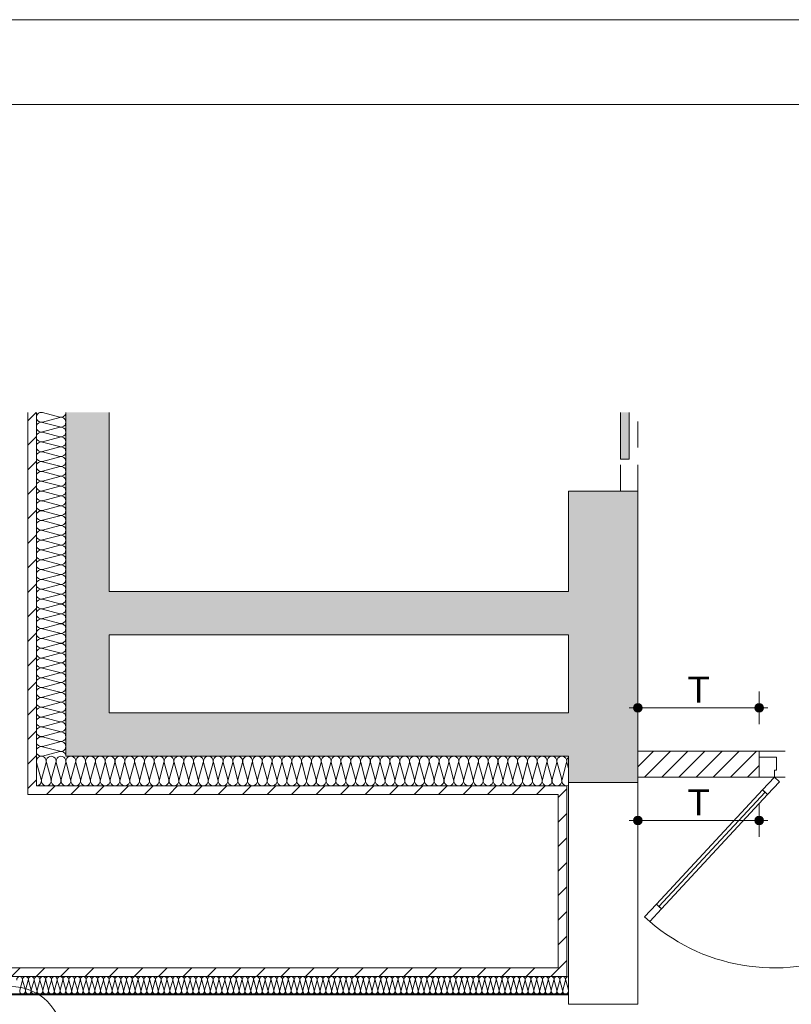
# Paper-space layout 'A-46 WYKOŃCZENIA ŚCIAN - PIĘTRO 1' of a CAD drawing. Header units: millimetres. Extents: x 0 to 500, y 0 to 350.
# Tile 8 of 13: x 184 to 229, y 293 to 350. Entities that reach past the tile are written whole.
import ezdxf
from ezdxf.xclip import XClip

# ---------------------------------------------------------------- set-up
doc = ezdxf.new("R2010")
doc.units = ezdxf.units.MM
doc.header["$MEASUREMENT"] = 0
doc.header["$XCLIPFRAME"] = 0
doc.linetypes.add('Przer. długie kreski', pattern=[2.5, 1.5, -1])
for name, color, linetype, lineweight, true_color in [('0_Nr_pióra__10', 7, 'Continuous', 13, 0x4b4b4b), ('A__OKŁADZINY ŚCIAN_Nr_pióra__7', 7, 'Continuous', 18, 0x171717), ('A_Arkusz_Nr_pióra__255', 7, 'Continuous', 15, 0x242424), ('A_osie_Nr_pióra__76', 7, 'Continuous', 5, 0x2d2d2d), ('A_ściany_Nr_pióra__6', 7, 'Continuous', 13, 0xa9a9a9), ('Okna Archicada_Nr_pióra__19', 7, 'Continuous', 5, 0x191919)]:
    doc.layers.add(name, color=color, linetype=linetype, lineweight=lineweight, true_color=true_color)
for name, color, linetype in [('A__OKŁADZINY ŚCIAN', 7, 'Continuous'), ('A_podrys', 7, 'Continuous'), ('A_winda', 7, 'Continuous'), ('A_ściany', 7, 'Continuous'), ('A_ściany proj', 7, 'Continuous')]:
    doc.layers.add(name, color=color, linetype=linetype)
for name, color, linetype, lineweight in [('A_winda_Nr_pióra__1', 7, 'Continuous', 20), ('A_ściany proj_Nr_pióra__1', 7, 'Continuous', 20), ('A_ściany_Nr_pióra__1', 7, 'Continuous', 20), ('Drzwi Archicad_Nr_pióra__1', 7, 'Continuous', 20), ('Drzwi Archicad_Nr_pióra__3', 252, 'Continuous', 13)]:
    doc.layers.add(name, color=color, linetype=linetype, lineweight=lineweight)
doc.styles.add('STYL_AUTOMATYCZNY_5', font='arial.ttf')
pattern_1 = [(45, (-1525.7979, -260.5307), (-0.7071068, 0.7071068), [])]

# ---------------------------------------------------------------- blocks, each defined once
blk = doc.blocks.new('Rysunek_1_1', base_point=(-1525.798, -260.531))
at = {"layer": 'A__OKŁADZINY ŚCIAN', "linetype": 'Continuous', "lineweight": 0, "true_color": 0x171717}
for points in [[(219.439, 310.321), (219.458, 310.225), (219.512, 310.144), (219.593, 310.09), (219.689, 310.071), (219.784, 310.09), (219.865, 310.144), (219.92, 310.225), (219.939, 310.321), (219.92, 310.417), (219.865, 310.498), (219.784, 310.552), (219.689, 310.571), (219.593, 310.552), (219.512, 310.498), (219.458, 310.417)], [(226.439, 310.321), (226.458, 310.225), (226.512, 310.144), (226.593, 310.09), (226.689, 310.071), (226.784, 310.09), (226.865, 310.144), (226.92, 310.225), (226.939, 310.321), (226.92, 310.417), (226.865, 310.498), (226.784, 310.552), (226.689, 310.571), (226.593, 310.552), (226.512, 310.498), (226.458, 310.417)], [(219.439, 303.821), (219.458, 303.725), (219.512, 303.644), (219.593, 303.59), (219.689, 303.571), (219.784, 303.59), (219.865, 303.644), (219.92, 303.725), (219.939, 303.821), (219.92, 303.917), (219.865, 303.998), (219.784, 304.052), (219.689, 304.071), (219.593, 304.052), (219.512, 303.998), (219.458, 303.917)], [(226.439, 303.821), (226.458, 303.725), (226.512, 303.644), (226.593, 303.59), (226.689, 303.571), (226.784, 303.59), (226.865, 303.644), (226.92, 303.725), (226.939, 303.821), (226.92, 303.917), (226.865, 303.998), (226.784, 304.052), (226.689, 304.071), (226.593, 304.052), (226.512, 303.998), (226.458, 303.917)]]:
    blk.add_hatch(color=250, dxfattribs=at).paths.add_polyline_path(points)
at = {"layer": 'A_winda', "linetype": 'Continuous', "lineweight": 0, "true_color": 0xfdfdfd}
blk.add_hatch(color=7, dxfattribs=at).paths.add_polyline_path([(219.189, 327.354), (218.689, 327.354), (218.689, 324.662), (219.189, 324.662)])
at = {"layer": 'A_ściany', "linetype": 'Continuous', "lineweight": 0, "true_color": 0x000000}
for points in [[(186.689, 327.354), (186.689, 307.521), (189.189, 310.021), (189.189, 327.354)], [(215.689, 306.021), (216.989, 306.021), (219.689, 306.021), (219.689, 322.821), (215.689, 322.821)], [(189.189, 314.521), (215.689, 314.521), (215.689, 317.021), (189.189, 317.021)], [(186.689, 307.521), (215.689, 307.521), (215.689, 310.021), (189.189, 310.021)]]:
    blk.add_hatch(color=18, dxfattribs=at).paths.add_polyline_path(points)
at = {"layer": 'A_ściany proj', "linetype": 'Continuous', "lineweight": 0, "true_color": 0x4b4b4b}
h = blk.add_hatch(dxfattribs=at)
h.set_pattern_fill('BLOCZKI_CERAMICZNE_0001', color=251, style=0, pattern_type=2)
h.set_pattern_definition(pattern_1)
h.paths.add_polyline_path([(184.489, 305.321), (184.989, 305.821), (184.989, 327.354), (184.489, 327.354)])
at = {"layer": 'A_ściany proj', "linetype": 'Continuous', "lineweight": 0, "true_color": 0x000000}
h = blk.add_hatch(dxfattribs=at)
h.set_pattern_fill('bloczki_ceramiczne_0001', color=18, style=0, pattern_type=2)
h.set_pattern_definition([(45, (-1525.7979, -260.53075), (-0.49497475, 0.49497475), [])])
h.paths.add_polyline_path([(219.689, 306.321), (226.689, 306.321), (226.689, 307.821), (219.689, 307.821)])
at = {"layer": 'A_ściany proj', "linetype": 'Continuous', "lineweight": 0, "true_color": 0x4b4b4b}
h = blk.add_hatch(dxfattribs=at)
h.set_pattern_fill('BLOCZKI_CERAMICZNE_0001', color=251, style=0, pattern_type=2)
h.set_pattern_definition(pattern_1)
h.paths.add_polyline_path([(215.089, 305.821), (184.989, 305.821), (184.489, 305.321), (215.089, 305.321)])
h = blk.add_hatch(dxfattribs=at)
h.set_pattern_fill('BLOCZKI_CERAMICZNE_0001', color=251, style=0, pattern_type=2)
h.set_pattern_definition(pattern_1)
h.paths.add_polyline_path([(215.589, 294.821), (215.589, 305.821), (215.089, 305.821), (215.089, 295.321)])
h = blk.add_hatch(dxfattribs=at)
h.set_pattern_fill('BLOCZKI_CERAMICZNE_0001', color=251, style=0, pattern_type=2)
h.set_pattern_definition(pattern_1)
h.paths.add_polyline_path([(173.989, 294.821), (215.589, 294.821), (215.089, 295.321), (174.489, 295.321)])
at = {"layer": '0_Nr_pióra__10', "color": 251, "linetype": 'Continuous', "lineweight": 13, "true_color": 0x4b4b4b}
for p, q in [((186.332, 327.081), (185.345, 327.345)), ((186.332, 327.061), (185.345, 326.797)), ((186.332, 326.514), (185.345, 326.778)), ((186.332, 326.495), (185.345, 326.231)), ((186.332, 325.947), (185.345, 326.211)), ((186.332, 325.928), (185.345, 325.664)), ((186.332, 325.381), (185.345, 325.645)), ((186.332, 325.361), (185.345, 325.097)), ((186.332, 324.814), (185.345, 325.078)), ((186.332, 324.795), (185.345, 324.531)), ((186.332, 324.247), (185.345, 324.511)), ((186.332, 324.228), (185.345, 323.964)), ((186.332, 323.681), (185.345, 323.945)), ((186.332, 323.661), (185.345, 323.397)), ((186.332, 323.114), (185.345, 323.378)), ((186.332, 323.095), (185.345, 322.831)), ((186.332, 322.547), (185.345, 322.811)), ((186.332, 322.528), (185.345, 322.264)), ((186.332, 321.981), (185.345, 322.245)), ((186.332, 321.961), (185.345, 321.697)), ((186.332, 321.414), (185.345, 321.678)), ((186.332, 321.395), (185.345, 321.131)), ((186.332, 320.847), (185.345, 321.111)), ((186.332, 320.828), (185.345, 320.564)), ((186.332, 320.281), (185.345, 320.545)), ((186.332, 320.261), (185.345, 319.997)), ((186.332, 319.714), (185.345, 319.978)), ((186.332, 319.695), (185.345, 319.431)), ((186.332, 319.147), (185.345, 319.411)), ((186.332, 319.128), (185.345, 318.864)), ((186.332, 318.581), (185.345, 318.845)), ((186.332, 318.561), (185.345, 318.297)), ((186.332, 318.014), (185.345, 318.278)), ((186.332, 317.995), (185.345, 317.731)), ((186.332, 317.447), (185.345, 317.711)), ((186.332, 317.428), (185.345, 317.164)), ((186.332, 316.881), (185.345, 317.145)), ((186.332, 316.861), (185.345, 316.597)), ((186.332, 316.314), (185.345, 316.578)), ((186.332, 316.295), (185.345, 316.031)), ((186.332, 315.747), (185.345, 316.011)), ((186.332, 315.728), (185.345, 315.464)), ((186.332, 315.181), (185.345, 315.445)), ((186.332, 315.161), (185.345, 314.897)), ((186.332, 314.614), (185.345, 314.878)), ((186.332, 314.595), (185.345, 314.331)), ((186.332, 314.047), (185.345, 314.311)), ((186.332, 314.028), (185.345, 313.764)), ((186.332, 313.481), (185.345, 313.745)), ((186.332, 313.461), (185.345, 313.197)), ((186.332, 312.914), (185.345, 313.178)), ((186.332, 312.895), (185.345, 312.631)), ((186.332, 312.347), (185.345, 312.611)), ((186.332, 312.328), (185.345, 312.064)), ((186.332, 311.781), (185.345, 312.045)), ((186.332, 311.761), (185.345, 311.497)), ((186.332, 311.214), (185.345, 311.478)), ((186.332, 311.195), (185.345, 310.931)), ((186.332, 310.647), (185.345, 310.911)), ((186.332, 310.628), (185.345, 310.364)), ((186.332, 310.081), (185.345, 310.345)), ((186.332, 310.061), (185.345, 309.797)), ((186.332, 309.514), (185.345, 309.778)), ((186.332, 309.495), (185.345, 309.231)), ((186.332, 308.947), (185.345, 309.211)), ((186.332, 308.928), (185.345, 308.664)), ((186.332, 308.381), (185.345, 308.645)), ((186.332, 308.361), (185.345, 308.097)), ((186.332, 307.814), (185.345, 308.078)), ((186.332, 307.795), (185.345, 307.531)), ((185.262, 306.178), (184.998, 307.164)), ((185.282, 306.178), (185.546, 307.164)), ((185.829, 306.178), (185.565, 307.164)), ((185.848, 306.178), (186.112, 307.164)), ((186.396, 306.178), (186.132, 307.164)), ((186.415, 306.178), (186.679, 307.164)), ((186.962, 306.178), (186.698, 307.164)), ((186.982, 306.178), (187.246, 307.164)), ((187.529, 306.178), (187.265, 307.164)), ((187.548, 306.178), (187.812, 307.164)), ((188.096, 306.178), (187.832, 307.164)), ((188.115, 306.178), (188.379, 307.164)), ((188.662, 306.178), (188.398, 307.164)), ((188.682, 306.178), (188.946, 307.164)), ((189.229, 306.178), (188.965, 307.164)), ((189.248, 306.178), (189.512, 307.164)), ((189.796, 306.178), (189.532, 307.164)), ((189.815, 306.178), (190.079, 307.164)), ((190.362, 306.178), (190.098, 307.164)), ((190.382, 306.178), (190.646, 307.164)), ((190.929, 306.178), (190.665, 307.164)), ((190.948, 306.178), (191.212, 307.164)), ((191.496, 306.178), (191.232, 307.164)), ((191.515, 306.178), (191.779, 307.164)), ((192.062, 306.178), (191.798, 307.164)), ((192.082, 306.178), (192.346, 307.164)), ((192.629, 306.178), (192.365, 307.164)), ((192.648, 306.178), (192.912, 307.164)), ((193.196, 306.178), (192.932, 307.164)), ((193.215, 306.178), (193.479, 307.164)), ((193.762, 306.178), (193.498, 307.164)), ((193.782, 306.178), (194.046, 307.164)), ((194.329, 306.178), (194.065, 307.164)), ((194.348, 306.178), (194.612, 307.164)), ((194.896, 306.178), (194.632, 307.164)), ((194.915, 306.178), (195.179, 307.164)), ((195.462, 306.178), (195.198, 307.164)), ((195.482, 306.178), (195.746, 307.164)), ((196.029, 306.178), (195.765, 307.164)), ((196.048, 306.178), (196.312, 307.164)), ((196.596, 306.178), (196.332, 307.164)), ((196.615, 306.178), (196.879, 307.164)), ((197.162, 306.178), (196.898, 307.164)), ((197.182, 306.178), (197.446, 307.164)), ((197.729, 306.178), (197.465, 307.164)), ((197.748, 306.178), (198.012, 307.164)), ((198.296, 306.178), (198.032, 307.164)), ((198.315, 306.178), (198.579, 307.164)), ((198.862, 306.178), (198.598, 307.164)), ((198.882, 306.178), (199.146, 307.164)), ((199.429, 306.178), (199.165, 307.164)), ((199.448, 306.178), (199.712, 307.164)), ((199.996, 306.178), (199.732, 307.164)), ((200.015, 306.178), (200.279, 307.164)), ((200.562, 306.178), (200.298, 307.164)), ((200.582, 306.178), (200.846, 307.164)), ((201.129, 306.178), (200.865, 307.164)), ((201.148, 306.178), (201.412, 307.164)), ((201.696, 306.178), (201.432, 307.164)), ((201.715, 306.178), (201.979, 307.164)), ((202.262, 306.178), (201.998, 307.164)), ((202.282, 306.178), (202.546, 307.164)), ((202.829, 306.178), (202.565, 307.164)), ((202.848, 306.178), (203.112, 307.164)), ((203.396, 306.178), (203.132, 307.164)), ((203.415, 306.178), (203.679, 307.164)), ((203.962, 306.178), (203.698, 307.164)), ((203.982, 306.178), (204.246, 307.164)), ((204.529, 306.178), (204.265, 307.164)), ((204.548, 306.178), (204.812, 307.164)), ((205.096, 306.178), (204.832, 307.164)), ((205.115, 306.178), (205.379, 307.164)), ((205.662, 306.178), (205.398, 307.164)), ((205.682, 306.178), (205.946, 307.164)), ((206.229, 306.178), (205.965, 307.164)), ((206.248, 306.178), (206.512, 307.164)), ((206.796, 306.178), (206.532, 307.164)), ((206.815, 306.178), (207.079, 307.164)), ((207.362, 306.178), (207.098, 307.164)), ((207.382, 306.178), (207.646, 307.164)), ((207.929, 306.178), (207.665, 307.164)), ((207.948, 306.178), (208.212, 307.164)), ((208.496, 306.178), (208.232, 307.164)), ((208.515, 306.178), (208.779, 307.164)), ((209.062, 306.178), (208.798, 307.164)), ((209.082, 306.178), (209.346, 307.164)), ((209.629, 306.178), (209.365, 307.164)), ((209.648, 306.178), (209.912, 307.164)), ((210.196, 306.178), (209.932, 307.164)), ((210.215, 306.178), (210.479, 307.164)), ((210.762, 306.178), (210.498, 307.164)), ((210.782, 306.178), (211.046, 307.164)), ((211.329, 306.178), (211.065, 307.164)), ((211.348, 306.178), (211.612, 307.164)), ((211.896, 306.178), (211.632, 307.164)), ((211.915, 306.178), (212.179, 307.164)), ((212.462, 306.178), (212.198, 307.164)), ((212.482, 306.178), (212.746, 307.164)), ((213.029, 306.178), (212.765, 307.164)), ((213.048, 306.178), (213.312, 307.164)), ((213.596, 306.178), (213.332, 307.164)), ((213.615, 306.178), (213.879, 307.164)), ((214.162, 306.178), (213.898, 307.164)), ((214.182, 306.178), (214.446, 307.164)), ((214.729, 306.178), (214.465, 307.164)), ((214.748, 306.178), (215.012, 307.164)), ((215.296, 306.178), (215.032, 307.164)), ((215.315, 306.178), (215.579, 307.164)), ((215.689, 306.827), (215.598, 307.164)), ((184.183, 294.611), (184.027, 294.031)), ((184.194, 294.611), (184.349, 294.031)), ((184.516, 294.611), (184.361, 294.031)), ((184.527, 294.611), (184.683, 294.031)), ((184.849, 294.611), (184.694, 294.031)), ((184.861, 294.611), (185.016, 294.031)), ((185.183, 294.611), (185.027, 294.031)), ((185.194, 294.611), (185.349, 294.031)), ((185.516, 294.611), (185.361, 294.031)), ((185.527, 294.611), (185.683, 294.031)), ((185.849, 294.611), (185.694, 294.031)), ((185.861, 294.611), (186.016, 294.031)), ((186.183, 294.611), (186.027, 294.031)), ((186.194, 294.611), (186.349, 294.031)), ((186.516, 294.611), (186.361, 294.031)), ((186.527, 294.611), (186.683, 294.031)), ((186.849, 294.611), (186.694, 294.031)), ((186.861, 294.611), (187.016, 294.031)), ((187.183, 294.611), (187.027, 294.031)), ((187.194, 294.611), (187.349, 294.031)), ((187.516, 294.611), (187.361, 294.031)), ((187.527, 294.611), (187.683, 294.031)), ((187.849, 294.611), (187.694, 294.031)), ((187.861, 294.611), (188.016, 294.031)), ((188.183, 294.611), (188.027, 294.031)), ((188.194, 294.611), (188.349, 294.031)), ((188.516, 294.611), (188.361, 294.031)), ((188.527, 294.611), (188.683, 294.031)), ((188.849, 294.611), (188.694, 294.031)), ((188.861, 294.611), (189.016, 294.031)), ((189.183, 294.611), (189.027, 294.031)), ((189.194, 294.611), (189.349, 294.031)), ((189.516, 294.611), (189.361, 294.031)), ((189.527, 294.611), (189.683, 294.031)), ((189.849, 294.611), (189.694, 294.031)), ((189.861, 294.611), (190.016, 294.031)), ((190.183, 294.611), (190.027, 294.031)), ((190.194, 294.611), (190.349, 294.031)), ((190.516, 294.611), (190.361, 294.031)), ((190.527, 294.611), (190.683, 294.031)), ((190.849, 294.611), (190.694, 294.031)), ((190.861, 294.611), (191.016, 294.031)), ((191.183, 294.611), (191.027, 294.031)), ((191.194, 294.611), (191.349, 294.031)), ((191.516, 294.611), (191.361, 294.031)), ((191.527, 294.611), (191.683, 294.031)), ((191.849, 294.611), (191.694, 294.031)), ((191.861, 294.611), (192.016, 294.031)), ((192.183, 294.611), (192.027, 294.031)), ((192.194, 294.611), (192.35, 294.031)), ((192.516, 294.611), (192.361, 294.031)), ((192.528, 294.611), (192.683, 294.031)), ((192.85, 294.611), (192.694, 294.031)), ((192.861, 294.611), (193.016, 294.031)), ((193.183, 294.611), (193.028, 294.031)), ((193.194, 294.611), (193.35, 294.031)), ((193.516, 294.611), (193.361, 294.031)), ((193.528, 294.611), (193.683, 294.031)), ((193.85, 294.611), (193.694, 294.031)), ((193.861, 294.611), (194.016, 294.031)), ((194.183, 294.611), (194.028, 294.031)), ((194.194, 294.611), (194.35, 294.031)), ((194.516, 294.611), (194.361, 294.031)), ((194.528, 294.611), (194.683, 294.031)), ((194.85, 294.611), (194.694, 294.031)), ((194.861, 294.611), (195.016, 294.031)), ((195.183, 294.611), (195.028, 294.031)), ((195.194, 294.611), (195.35, 294.031)), ((195.516, 294.611), (195.361, 294.031)), ((195.528, 294.611), (195.683, 294.031)), ((195.85, 294.611), (195.694, 294.031)), ((195.861, 294.611), (196.016, 294.031)), ((196.183, 294.611), (196.028, 294.031)), ((196.194, 294.611), (196.35, 294.031)), ((196.516, 294.611), (196.361, 294.031)), ((196.528, 294.611), (196.683, 294.031)), ((196.85, 294.611), (196.694, 294.031)), ((196.861, 294.611), (197.016, 294.031)), ((197.183, 294.611), (197.028, 294.031)), ((197.194, 294.611), (197.35, 294.031)), ((197.516, 294.611), (197.361, 294.031)), ((197.528, 294.611), (197.683, 294.031)), ((197.85, 294.611), (197.694, 294.031)), ((197.861, 294.611), (198.016, 294.031)), ((198.183, 294.611), (198.028, 294.031)), ((198.194, 294.611), (198.35, 294.031)), ((198.516, 294.611), (198.361, 294.031)), ((198.528, 294.611), (198.683, 294.031)), ((198.85, 294.611), (198.694, 294.031)), ((198.861, 294.611), (199.016, 294.031)), ((199.183, 294.611), (199.028, 294.031)), ((199.194, 294.611), (199.35, 294.031)), ((199.516, 294.611), (199.361, 294.031)), ((199.528, 294.611), (199.683, 294.031)), ((199.85, 294.611), (199.694, 294.031)), ((199.861, 294.611), (200.016, 294.031)), ((200.183, 294.611), (200.028, 294.031)), ((200.194, 294.611), (200.35, 294.031)), ((200.516, 294.611), (200.361, 294.031)), ((200.528, 294.611), (200.683, 294.031)), ((200.85, 294.611), (200.694, 294.031)), ((200.861, 294.611), (201.016, 294.031)), ((201.183, 294.611), (201.028, 294.031)), ((201.194, 294.611), (201.35, 294.031)), ((201.516, 294.611), (201.361, 294.031)), ((201.528, 294.611), (201.683, 294.031)), ((201.85, 294.611), (201.694, 294.031)), ((201.861, 294.611), (202.016, 294.031)), ((202.183, 294.611), (202.028, 294.031)), ((202.194, 294.611), (202.35, 294.031)), ((202.516, 294.611), (202.361, 294.031)), ((202.528, 294.611), (202.683, 294.031)), ((202.85, 294.611), (202.694, 294.031)), ((202.861, 294.611), (203.016, 294.031)), ((203.183, 294.611), (203.028, 294.031)), ((203.194, 294.611), (203.35, 294.031)), ((203.516, 294.611), (203.361, 294.031)), ((203.528, 294.611), (203.683, 294.031)), ((203.85, 294.611), (203.694, 294.031)), ((203.861, 294.611), (204.016, 294.031)), ((204.183, 294.611), (204.028, 294.031)), ((204.194, 294.611), (204.35, 294.031)), ((204.516, 294.611), (204.361, 294.031)), ((204.528, 294.611), (204.683, 294.031)), ((204.85, 294.611), (204.694, 294.031)), ((204.861, 294.611), (205.016, 294.031)), ((205.183, 294.611), (205.028, 294.031)), ((205.194, 294.611), (205.35, 294.031)), ((205.516, 294.611), (205.361, 294.031)), ((205.528, 294.611), (205.683, 294.031)), ((205.85, 294.611), (205.694, 294.031)), ((205.861, 294.611), (206.016, 294.031)), ((206.183, 294.611), (206.028, 294.031)), ((206.194, 294.611), (206.35, 294.031)), ((206.516, 294.611), (206.361, 294.031)), ((206.528, 294.611), (206.683, 294.031)), ((206.85, 294.611), (206.694, 294.031)), ((206.861, 294.611), (207.016, 294.031)), ((207.183, 294.611), (207.028, 294.031)), ((207.194, 294.611), (207.35, 294.031)), ((207.516, 294.611), (207.361, 294.031)), ((207.528, 294.611), (207.683, 294.031)), ((207.85, 294.611), (207.694, 294.031)), ((207.861, 294.611), (208.016, 294.031)), ((208.183, 294.611), (208.028, 294.031)), ((208.194, 294.611), (208.35, 294.031)), ((208.516, 294.611), (208.361, 294.031)), ((208.528, 294.611), (208.683, 294.031)), ((208.85, 294.611), (208.694, 294.031)), ((208.861, 294.611), (209.016, 294.031)), ((209.183, 294.611), (209.028, 294.031)), ((209.194, 294.611), (209.35, 294.031)), ((209.516, 294.611), (209.361, 294.031)), ((209.528, 294.611), (209.683, 294.031)), ((209.85, 294.611), (209.694, 294.031)), ((209.861, 294.611), (210.016, 294.031)), ((210.183, 294.611), (210.028, 294.031)), ((210.194, 294.611), (210.35, 294.031)), ((210.516, 294.611), (210.361, 294.031)), ((210.528, 294.611), (210.683, 294.031)), ((210.85, 294.611), (210.694, 294.031)), ((210.861, 294.611), (211.016, 294.031)), ((211.183, 294.611), (211.028, 294.031)), ((211.194, 294.611), (211.35, 294.031)), ((211.516, 294.611), (211.361, 294.031)), ((211.528, 294.611), (211.683, 294.031)), ((211.85, 294.611), (211.694, 294.031)), ((211.861, 294.611), (212.016, 294.031)), ((212.183, 294.611), (212.028, 294.031)), ((212.194, 294.611), (212.35, 294.031)), ((212.516, 294.611), (212.361, 294.031)), ((212.528, 294.611), (212.683, 294.031)), ((212.85, 294.611), (212.694, 294.031)), ((212.861, 294.611), (213.016, 294.031)), ((213.183, 294.611), (213.028, 294.031)), ((213.194, 294.611), (213.35, 294.031)), ((213.516, 294.611), (213.361, 294.031)), ((213.528, 294.611), (213.683, 294.031)), ((213.85, 294.611), (213.694, 294.031)), ((213.861, 294.611), (214.016, 294.031)), ((214.183, 294.611), (214.028, 294.031)), ((214.194, 294.611), (214.35, 294.031)), ((214.516, 294.611), (214.361, 294.031)), ((214.528, 294.611), (214.683, 294.031)), ((214.85, 294.611), (214.694, 294.031)), ((214.861, 294.611), (215.016, 294.031)), ((215.183, 294.611), (215.028, 294.031)), ((215.194, 294.611), (215.35, 294.031)), ((215.516, 294.611), (215.361, 294.031)), ((215.528, 294.611), (215.683, 294.031))]:
    blk.add_line(p, q, dxfattribs=at)
for centre, radius, start, end in [((185.272, 327.071), 0.283, 92.1162, 284.9809), ((185.272, 327.071), 0.283, 87.8838, 92.1162), ((185.272, 327.071), 0.283, 75.0191, 87.8838), ((186.405, 327.354), 0.283, 255.0191, 359.9609), ((186.405, 326.788), 0.283, 255.0191, 104.9809), ((185.272, 326.504), 0.283, 75.0191, 284.9809), ((186.405, 326.221), 0.283, 255.0191, 104.9809), ((185.272, 325.938), 0.283, 75.0191, 284.9809), ((186.405, 325.654), 0.283, 255.0191, 104.9809), ((185.272, 325.371), 0.283, 75.0191, 284.9809), ((186.405, 325.088), 0.283, 255.0191, 104.9809), ((185.272, 324.804), 0.283, 75.0191, 284.9809), ((186.405, 324.521), 0.283, 255.0191, 104.9809), ((185.272, 324.238), 0.283, 75.0191, 284.9809), ((186.405, 323.954), 0.283, 255.0191, 104.9809), ((185.272, 323.671), 0.283, 75.0191, 284.9809), ((186.405, 323.388), 0.283, 255.0191, 104.9809), ((185.272, 323.104), 0.283, 75.0191, 284.9809), ((186.405, 322.821), 0.283, 255.0191, 104.9809), ((185.272, 322.538), 0.283, 75.0191, 284.9809), ((186.405, 322.254), 0.283, 255.0191, 104.9809), ((185.272, 321.971), 0.283, 75.0191, 284.9809), ((186.405, 321.688), 0.283, 255.0191, 104.9809), ((185.272, 321.404), 0.283, 75.0191, 284.9809), ((186.405, 321.121), 0.283, 255.0191, 104.9809), ((185.272, 320.838), 0.283, 75.0191, 284.9809), ((186.405, 320.554), 0.283, 255.0191, 104.9809), ((185.272, 320.271), 0.283, 75.0191, 284.9809), ((186.405, 319.988), 0.283, 255.0191, 104.9809), ((185.272, 319.704), 0.283, 75.0191, 284.9809), ((186.405, 319.421), 0.283, 255.0191, 104.9809), ((185.272, 319.138), 0.283, 75.0191, 284.9809), ((186.405, 318.854), 0.283, 255.0191, 104.9809), ((185.272, 318.571), 0.283, 75.0191, 284.9809), ((186.405, 318.288), 0.283, 255.0191, 104.9809), ((185.272, 318.004), 0.283, 75.0191, 284.9809), ((186.405, 317.721), 0.283, 255.0191, 104.9809), ((185.272, 317.438), 0.283, 75.0191, 284.9809), ((186.405, 317.154), 0.283, 255.0191, 104.9809), ((185.272, 316.871), 0.283, 75.0191, 284.9809), ((186.405, 316.588), 0.283, 255.0191, 104.9809), ((185.272, 316.304), 0.283, 75.0191, 284.9809), ((186.405, 316.021), 0.283, 255.0191, 104.9809), ((185.272, 315.738), 0.283, 75.0191, 284.9809), ((186.405, 315.454), 0.283, 255.0191, 104.9809), ((185.272, 315.171), 0.283, 75.0191, 284.9809), ((186.405, 314.888), 0.283, 255.0191, 104.9809), ((185.272, 314.604), 0.283, 75.0191, 284.9809), ((186.405, 314.321), 0.283, 255.0191, 104.9809), ((185.272, 314.038), 0.283, 75.0191, 284.9809), ((186.405, 313.754), 0.283, 255.0191, 104.9809), ((185.272, 313.471), 0.283, 75.0191, 284.9809), ((186.405, 313.188), 0.283, 255.0191, 104.9809), ((185.272, 312.904), 0.283, 75.0191, 284.9809), ((186.405, 312.621), 0.283, 255.0191, 104.9809), ((185.272, 312.338), 0.283, 75.0191, 284.9809), ((186.405, 312.054), 0.283, 255.0191, 104.9809), ((185.272, 311.771), 0.283, 75.0191, 284.9809), ((186.405, 311.488), 0.283, 255.0191, 104.9809), ((185.272, 311.204), 0.283, 75.0191, 284.9809), ((186.405, 310.921), 0.283, 255.0191, 104.9809), ((185.272, 310.638), 0.283, 75.0191, 284.9809), ((186.405, 310.354), 0.283, 255.0191, 104.9809), ((185.272, 310.071), 0.283, 75.0191, 284.9809), ((186.405, 309.788), 0.283, 255.0191, 104.9809), ((185.272, 309.504), 0.283, 75.0191, 284.9809), ((186.405, 309.221), 0.283, 255.0191, 104.9809), ((185.272, 308.938), 0.283, 75.0191, 284.9809), ((186.405, 308.654), 0.283, 255.0191, 104.9809), ((185.272, 308.371), 0.283, 75.0191, 284.9809), ((186.405, 308.088), 0.283, 255.0191, 104.9809), ((185.272, 307.804), 0.283, 75.0191, 284.9809), ((186.405, 307.521), 0.283, 0.0026, 104.9809), ((185.272, 307.238), 0.283, 345.0191, 194.9809), ((185.839, 307.238), 0.283, 345.0191, 194.9809), ((186.405, 307.238), 0.283, 345.0191, 194.9809), ((186.972, 307.238), 0.283, 345.0191, 194.9809), ((187.539, 307.238), 0.283, 345.0191, 194.9809), ((188.105, 307.238), 0.283, 345.0191, 194.9809), ((188.672, 307.238), 0.283, 345.0191, 194.9809), ((189.239, 307.238), 0.283, 345.0191, 194.9809), ((189.805, 307.238), 0.283, 345.0191, 194.9809), ((190.372, 307.238), 0.283, 345.0191, 194.9809), ((190.939, 307.238), 0.283, 345.0191, 194.9809), ((191.505, 307.238), 0.283, 345.0191, 194.9809), ((192.072, 307.238), 0.283, 345.0191, 194.9809), ((192.639, 307.238), 0.283, 345.0191, 194.9809), ((193.205, 307.238), 0.283, 345.0191, 194.9809), ((193.772, 307.238), 0.283, 345.0191, 194.9809), ((194.339, 307.238), 0.283, 345.0191, 194.9809), ((194.905, 307.238), 0.283, 345.0191, 194.9809), ((195.472, 307.238), 0.283, 345.0191, 194.9809), ((196.039, 307.238), 0.283, 345.0191, 194.9809), ((196.605, 307.238), 0.283, 345.0191, 194.9809), ((197.172, 307.238), 0.283, 345.0191, 194.9809), ((197.739, 307.238), 0.283, 345.0191, 194.9809), ((198.305, 307.238), 0.283, 345.0191, 194.9809), ((198.872, 307.238), 0.283, 345.0191, 194.9809), ((199.439, 307.238), 0.283, 345.0191, 194.9809), ((200.005, 307.238), 0.283, 345.0191, 194.9809), ((200.572, 307.238), 0.283, 345.0191, 194.9809), ((201.139, 307.238), 0.283, 345.0191, 194.9809), ((201.705, 307.238), 0.283, 345.0191, 194.9809), ((202.272, 307.238), 0.283, 345.0191, 194.9809), ((202.839, 307.238), 0.283, 345.0191, 194.9809), ((203.405, 307.238), 0.283, 345.0191, 194.9809), ((203.972, 307.238), 0.283, 345.0191, 194.9809), ((204.539, 307.238), 0.283, 345.0191, 194.9809), ((205.105, 307.238), 0.283, 345.0191, 194.9809), ((205.672, 307.238), 0.283, 345.0191, 194.9809), ((206.239, 307.238), 0.283, 345.0191, 194.9809), ((206.805, 307.238), 0.283, 345.0191, 194.9809), ((207.372, 307.238), 0.283, 345.0191, 194.9809), ((207.939, 307.238), 0.283, 345.0191, 194.9809), ((208.505, 307.238), 0.283, 345.0191, 194.9809), ((209.072, 307.238), 0.283, 345.0191, 194.9809), ((209.639, 307.238), 0.283, 345.0191, 194.9809), ((210.205, 307.238), 0.283, 345.0191, 194.9809), ((210.772, 307.238), 0.283, 345.0191, 194.9809), ((211.339, 307.238), 0.283, 345.0191, 194.9809), ((211.905, 307.238), 0.283, 345.0191, 194.9809), ((212.472, 307.238), 0.283, 345.0191, 194.9809), ((213.039, 307.238), 0.283, 345.0191, 194.9809), ((213.605, 307.238), 0.283, 345.0191, 194.9809), ((214.172, 307.238), 0.283, 345.0191, 194.9809), ((214.739, 307.238), 0.283, 345.0191, 194.9809), ((215.305, 307.238), 0.283, 345.0191, 194.9809), ((215.872, 307.238), 0.283, 130.3179, 194.9809), ((184.989, 306.104), 0.283, 270.0026, 14.9809), ((185.555, 306.104), 0.283, 165.0191, 14.9809), ((186.122, 306.104), 0.283, 165.0191, 14.9809), ((186.689, 306.104), 0.283, 165.0191, 14.9809), ((187.255, 306.104), 0.283, 165.0191, 14.9809), ((187.822, 306.104), 0.283, 165.0191, 14.9809), ((188.389, 306.104), 0.283, 165.0191, 14.9809), ((188.955, 306.104), 0.283, 165.0191, 14.9809), ((189.522, 306.104), 0.283, 165.0191, 14.9809), ((190.089, 306.104), 0.283, 165.0191, 14.9809), ((190.655, 306.104), 0.283, 165.0191, 14.9809), ((191.222, 306.104), 0.283, 165.0191, 14.9809), ((191.789, 306.104), 0.283, 165.0191, 14.9809), ((192.355, 306.104), 0.283, 165.0191, 14.9809), ((192.922, 306.104), 0.283, 165.0191, 14.9809), ((193.489, 306.104), 0.283, 165.0191, 14.9809), ((194.055, 306.104), 0.283, 165.0191, 14.9809), ((194.622, 306.104), 0.283, 165.0191, 14.9809), ((195.189, 306.104), 0.283, 165.0191, 14.9809), ((195.755, 306.104), 0.283, 165.0191, 14.9809), ((196.322, 306.104), 0.283, 165.0191, 14.9809), ((196.889, 306.104), 0.283, 165.0191, 14.9809), ((197.455, 306.104), 0.283, 165.0191, 14.9809), ((198.022, 306.104), 0.283, 165.0191, 14.9809), ((198.589, 306.104), 0.283, 165.0191, 14.9809), ((199.155, 306.104), 0.283, 165.0191, 14.9809), ((199.722, 306.104), 0.283, 165.0191, 14.9809), ((200.289, 306.104), 0.283, 165.0191, 14.9809), ((200.855, 306.104), 0.283, 165.0191, 14.9809), ((201.422, 306.104), 0.283, 165.0191, 14.9809), ((201.989, 306.104), 0.283, 165.0191, 14.9809), ((202.555, 306.104), 0.283, 165.0191, 14.9809), ((203.122, 306.104), 0.283, 165.0191, 14.9809), ((203.689, 306.104), 0.283, 165.0191, 14.9809), ((204.255, 306.104), 0.283, 165.0191, 14.9809), ((204.822, 306.104), 0.283, 165.0191, 14.9809), ((205.389, 306.104), 0.283, 165.0191, 14.9809), ((205.955, 306.104), 0.283, 165.0191, 14.9809), ((206.522, 306.104), 0.283, 165.0191, 14.9809), ((207.089, 306.104), 0.283, 165.0191, 14.9809), ((207.655, 306.104), 0.283, 165.0191, 14.9809), ((208.222, 306.104), 0.283, 165.0191, 14.9809), ((208.789, 306.104), 0.283, 165.0191, 14.9809), ((209.355, 306.104), 0.283, 165.0191, 14.9809), ((209.922, 306.104), 0.283, 165.0191, 14.9809), ((210.489, 306.104), 0.283, 165.0191, 14.9809), ((211.055, 306.104), 0.283, 165.0191, 14.9809), ((211.622, 306.104), 0.283, 165.0191, 14.9809), ((212.189, 306.104), 0.283, 165.0191, 14.9809), ((212.755, 306.104), 0.283, 165.0191, 14.9809), ((213.322, 306.104), 0.283, 165.0191, 14.9809), ((213.889, 306.104), 0.283, 165.0191, 14.9809), ((214.455, 306.104), 0.283, 165.0191, 14.9809), ((215.022, 306.104), 0.283, 165.0191, 14.9809), ((215.589, 306.104), 0.283, 165.0191, 290.6692), ((184.022, 294.654), 0.167, 345.0191, 194.9809), ((184.355, 294.654), 0.167, 345.0191, 194.9809), ((184.688, 294.654), 0.167, 345.0191, 194.9809), ((185.022, 294.654), 0.167, 345.0191, 194.9809), ((185.355, 294.654), 0.167, 345.0191, 194.9809), ((185.688, 294.654), 0.167, 345.0191, 194.9809), ((186.022, 294.654), 0.167, 345.0191, 194.9809), ((186.355, 294.654), 0.167, 345.0191, 194.9809), ((186.688, 294.654), 0.167, 345.0191, 194.9809), ((187.022, 294.654), 0.167, 345.0191, 194.9809), ((187.355, 294.654), 0.167, 345.0191, 194.9809), ((187.688, 294.654), 0.167, 345.0191, 194.9809), ((188.022, 294.654), 0.167, 345.0191, 194.9809), ((188.355, 294.654), 0.167, 345.0191, 194.9809), ((188.688, 294.654), 0.167, 345.0191, 194.9809), ((189.022, 294.654), 0.167, 345.0191, 194.9809), ((189.355, 294.654), 0.167, 345.0191, 194.9809), ((189.688, 294.654), 0.167, 345.0191, 194.9809), ((190.022, 294.654), 0.167, 345.0191, 194.9809), ((190.355, 294.654), 0.167, 345.0191, 194.9809), ((190.688, 294.654), 0.167, 345.0191, 194.9809), ((191.022, 294.654), 0.167, 345.0191, 194.9809), ((191.355, 294.654), 0.167, 345.0191, 194.9809), ((191.688, 294.654), 0.167, 345.0191, 194.9809), ((192.022, 294.654), 0.167, 345.0191, 194.9809), ((192.355, 294.654), 0.167, 345.0191, 194.9809), ((192.689, 294.654), 0.167, 345.0191, 194.9809), ((193.022, 294.654), 0.167, 345.0191, 194.9809), ((193.355, 294.654), 0.167, 345.0191, 194.9809), ((193.689, 294.654), 0.167, 345.0191, 194.9809), ((194.022, 294.654), 0.167, 345.0191, 194.9809), ((194.355, 294.654), 0.167, 345.0191, 194.9809), ((194.689, 294.654), 0.167, 345.0191, 194.9809), ((195.022, 294.654), 0.167, 345.0191, 194.9809), ((195.355, 294.654), 0.167, 345.0191, 194.9809), ((195.689, 294.654), 0.167, 345.0191, 194.9809), ((196.022, 294.654), 0.167, 345.0191, 194.9809), ((196.355, 294.654), 0.167, 345.0191, 194.9809), ((196.689, 294.654), 0.167, 345.0191, 194.9809), ((197.022, 294.654), 0.167, 345.0191, 194.9809), ((197.355, 294.654), 0.167, 345.0191, 194.9809), ((197.689, 294.654), 0.167, 345.0191, 194.9809), ((198.022, 294.654), 0.167, 345.0191, 194.9809), ((198.355, 294.654), 0.167, 345.0191, 194.9809), ((198.689, 294.654), 0.167, 345.0191, 194.9809), ((199.022, 294.654), 0.167, 345.0191, 194.9809), ((199.355, 294.654), 0.167, 345.0191, 194.9809), ((199.689, 294.654), 0.167, 345.0191, 194.9809), ((200.022, 294.654), 0.167, 345.0191, 194.9809), ((200.355, 294.654), 0.167, 345.0191, 194.9809), ((200.689, 294.654), 0.167, 345.0191, 194.9809), ((201.022, 294.654), 0.167, 345.0191, 194.9809), ((201.355, 294.654), 0.167, 345.0191, 194.9809), ((201.689, 294.654), 0.167, 345.0191, 194.9809), ((202.022, 294.654), 0.167, 345.0191, 194.9809), ((202.355, 294.654), 0.167, 345.0191, 194.9809), ((202.689, 294.654), 0.167, 345.0191, 194.9809), ((203.022, 294.654), 0.167, 345.0191, 194.9809), ((203.355, 294.654), 0.167, 345.0191, 194.9809), ((203.689, 294.654), 0.167, 345.0191, 194.9809), ((204.022, 294.654), 0.167, 345.0191, 194.9809), ((204.355, 294.654), 0.167, 345.0191, 194.9809), ((204.689, 294.654), 0.167, 345.0191, 194.9809), ((205.022, 294.654), 0.167, 345.0191, 194.9809), ((205.355, 294.654), 0.167, 345.0191, 194.9809), ((205.689, 294.654), 0.167, 345.0191, 194.9809), ((206.022, 294.654), 0.167, 345.0191, 194.9809), ((206.355, 294.654), 0.167, 345.0191, 194.9809), ((206.689, 294.654), 0.167, 345.0191, 194.9809), ((207.022, 294.654), 0.167, 345.0191, 194.9809), ((207.355, 294.654), 0.167, 345.0191, 194.9809), ((207.689, 294.654), 0.167, 345.0191, 194.9809), ((208.022, 294.654), 0.167, 345.0191, 194.9809), ((208.355, 294.654), 0.167, 345.0191, 194.9809), ((208.689, 294.654), 0.167, 345.0191, 194.9809), ((209.022, 294.654), 0.167, 345.0191, 194.9809), ((209.355, 294.654), 0.167, 345.0191, 194.9809), ((209.689, 294.654), 0.167, 345.0191, 194.9809), ((210.022, 294.654), 0.167, 345.0191, 194.9809), ((210.355, 294.654), 0.167, 345.0191, 194.9809), ((210.689, 294.654), 0.167, 345.0191, 194.9809), ((211.022, 294.654), 0.167, 345.0191, 194.9809), ((211.355, 294.654), 0.167, 345.0191, 194.9809), ((211.689, 294.654), 0.167, 345.0191, 194.9809), ((212.022, 294.654), 0.167, 345.0191, 194.9809), ((212.355, 294.654), 0.167, 345.0191, 194.9809), ((212.689, 294.654), 0.167, 345.0191, 194.9809), ((213.022, 294.654), 0.167, 345.0191, 194.9809), ((213.355, 294.654), 0.167, 345.0191, 194.9809), ((213.689, 294.654), 0.167, 345.0191, 194.9809), ((214.022, 294.654), 0.167, 345.0191, 194.9809), ((214.355, 294.654), 0.167, 345.0191, 194.9809), ((214.689, 294.654), 0.167, 345.0191, 194.9809), ((215.022, 294.654), 0.167, 345.0191, 194.9809), ((215.355, 294.654), 0.167, 345.0191, 194.9809), ((215.689, 294.654), 0.167, 90.0026, 194.9809), ((184.188, 293.988), 0.167, 165.0191, 14.9809), ((184.522, 293.988), 0.167, 165.0191, 14.9809), ((184.855, 293.988), 0.167, 165.0191, 14.9809), ((185.188, 293.988), 0.167, 165.0191, 14.9809), ((185.522, 293.988), 0.167, 165.0191, 14.9809), ((185.855, 293.988), 0.167, 165.0191, 14.9809), ((186.188, 293.988), 0.167, 165.0191, 14.9809), ((186.522, 293.988), 0.167, 165.0191, 14.9809), ((186.855, 293.988), 0.167, 165.0191, 14.9809), ((187.188, 293.988), 0.167, 165.0191, 14.9809), ((187.522, 293.988), 0.167, 165.0191, 14.9809), ((187.855, 293.988), 0.167, 165.0191, 14.9809), ((188.188, 293.988), 0.167, 165.0191, 14.9809), ((188.522, 293.988), 0.167, 165.0191, 14.9809), ((188.855, 293.988), 0.167, 165.0191, 14.9809), ((189.188, 293.988), 0.167, 165.0191, 14.9809), ((189.522, 293.988), 0.167, 165.0191, 14.9809), ((189.855, 293.988), 0.167, 165.0191, 14.9809), ((190.188, 293.988), 0.167, 165.0191, 14.9809), ((190.522, 293.988), 0.167, 165.0191, 14.9809), ((190.855, 293.988), 0.167, 165.0191, 14.9809), ((191.188, 293.988), 0.167, 165.0191, 14.9809), ((191.522, 293.988), 0.167, 165.0191, 14.9809), ((191.855, 293.988), 0.167, 165.0191, 14.9809), ((192.188, 293.988), 0.167, 165.0191, 14.9809), ((192.522, 293.988), 0.167, 165.0191, 14.9809), ((192.855, 293.988), 0.167, 165.0191, 14.9809), ((193.189, 293.988), 0.167, 165.0191, 14.9809), ((193.522, 293.988), 0.167, 165.0191, 14.9809), ((193.855, 293.988), 0.167, 165.0191, 14.9809), ((194.189, 293.988), 0.167, 165.0191, 14.9809), ((194.522, 293.988), 0.167, 165.0191, 14.9809), ((194.855, 293.988), 0.167, 165.0191, 14.9809), ((195.189, 293.988), 0.167, 165.0191, 14.9809), ((195.522, 293.988), 0.167, 165.0191, 14.9809), ((195.855, 293.988), 0.167, 165.0191, 14.9809), ((196.189, 293.988), 0.167, 165.0191, 14.9809), ((196.522, 293.988), 0.167, 165.0191, 14.9809), ((196.855, 293.988), 0.167, 165.0191, 14.9809), ((197.189, 293.988), 0.167, 165.0191, 14.9809), ((197.522, 293.988), 0.167, 165.0191, 14.9809), ((197.855, 293.988), 0.167, 165.0191, 14.9809), ((198.189, 293.988), 0.167, 165.0191, 14.9809), ((198.522, 293.988), 0.167, 165.0191, 14.9809), ((198.855, 293.988), 0.167, 165.0191, 14.9809), ((199.189, 293.988), 0.167, 165.0191, 14.9809), ((199.522, 293.988), 0.167, 165.0191, 14.9809), ((199.855, 293.988), 0.167, 165.0191, 14.9809), ((200.189, 293.988), 0.167, 165.0191, 14.9809), ((200.522, 293.988), 0.167, 165.0191, 14.9809), ((200.855, 293.988), 0.167, 165.0191, 14.9809), ((201.189, 293.988), 0.167, 165.0191, 14.9809), ((201.522, 293.988), 0.167, 165.0191, 14.9809), ((201.855, 293.988), 0.167, 165.0191, 14.9809), ((202.189, 293.988), 0.167, 165.0191, 14.9809), ((202.522, 293.988), 0.167, 165.0191, 14.9809), ((202.855, 293.988), 0.167, 165.0191, 14.9809), ((203.189, 293.988), 0.167, 165.0191, 14.9809), ((203.522, 293.988), 0.167, 165.0191, 14.9809), ((203.855, 293.988), 0.167, 165.0191, 14.9809), ((204.189, 293.988), 0.167, 165.0191, 14.9809), ((204.522, 293.988), 0.167, 165.0191, 14.9809), ((204.855, 293.988), 0.167, 165.0191, 14.9809), ((205.189, 293.988), 0.167, 165.0191, 14.9809), ((205.522, 293.988), 0.167, 165.0191, 14.9809), ((205.855, 293.988), 0.167, 165.0191, 14.9809), ((206.189, 293.988), 0.167, 165.0191, 14.9809), ((206.522, 293.988), 0.167, 165.0191, 14.9809), ((206.855, 293.988), 0.167, 165.0191, 14.9809), ((207.189, 293.988), 0.167, 165.0191, 14.9809), ((207.522, 293.988), 0.167, 165.0191, 14.9809), ((207.855, 293.988), 0.167, 165.0191, 14.9809), ((208.189, 293.988), 0.167, 165.0191, 14.9809), ((208.522, 293.988), 0.167, 165.0191, 14.9809), ((208.855, 293.988), 0.167, 165.0191, 14.9809), ((209.189, 293.988), 0.167, 165.0191, 14.9809), ((209.522, 293.988), 0.167, 165.0191, 14.9809), ((209.855, 293.988), 0.167, 165.0191, 14.9809), ((210.189, 293.988), 0.167, 165.0191, 14.9809), ((210.522, 293.988), 0.167, 165.0191, 14.9809), ((210.855, 293.988), 0.167, 165.0191, 14.9809), ((211.189, 293.988), 0.167, 165.0191, 14.9809), ((211.522, 293.988), 0.167, 165.0191, 14.9809), ((211.855, 293.988), 0.167, 165.0191, 14.9809), ((212.189, 293.988), 0.167, 165.0191, 14.9809), ((212.522, 293.988), 0.167, 165.0191, 14.9809), ((212.855, 293.988), 0.167, 165.0191, 14.9809), ((213.189, 293.988), 0.167, 165.0191, 14.9809), ((213.522, 293.988), 0.167, 165.0191, 14.9809), ((213.855, 293.988), 0.167, 165.0191, 14.9809), ((214.189, 293.988), 0.167, 165.0191, 14.9809), ((214.522, 293.988), 0.167, 165.0191, 14.9809), ((214.855, 293.988), 0.167, 165.0191, 14.9809), ((215.189, 293.988), 0.167, 165.0191, 14.9809), ((215.522, 293.988), 0.167, 165.0191, 14.9809)]:
    blk.add_arc(centre, radius, start, end, dxfattribs=at)
at = {"layer": 'A__OKŁADZINY ŚCIAN_Nr_pióra__7', "color": 250, "linetype": 'Continuous', "lineweight": 18, "true_color": 0x171717}
for p, q in [((219.689, 310.571), (219.689, 311.258)), ((226.689, 310.571), (226.689, 311.258)), ((219.189, 310.321), (219.439, 310.321)), ((219.689, 309.383), (219.689, 310.071)), ((219.939, 310.321), (226.439, 310.321)), ((226.689, 309.383), (226.689, 310.071)), ((226.939, 310.321), (227.189, 310.321)), ((219.689, 304.071), (219.689, 304.758)), ((226.689, 304.071), (226.689, 304.758)), ((219.189, 303.821), (219.439, 303.821)), ((219.939, 303.821), (226.439, 303.821)), ((226.939, 303.821), (227.189, 303.821)), ((219.689, 302.883), (219.689, 303.571)), ((226.689, 302.883), (226.689, 303.571))]:
    blk.add_line(p, q, dxfattribs=at)
for centre in [(219.689, 310.321), (226.689, 310.321), (219.689, 303.821), (226.689, 303.821)]:
    blk.add_circle(centre, 0.25, dxfattribs=at)
at = {"layer": 'A_osie_Nr_pióra__76', "color": 250, "linetype": 'Continuous', "lineweight": 5, "true_color": 0x2d2d2d}
blk.add_circle((183.499, 291.253), 3, dxfattribs=at)
at = {"layer": 'A_winda_Nr_pióra__1', "color": 7, "linetype": 'Przer. długie kreski', "lineweight": 20}
for p, q in [((218.689, 322.821), (218.689, 327.354)), ((219.689, 322.821), (219.689, 327.354))]:
    blk.add_line(p, q, dxfattribs=at)
at = {"layer": 'A_winda_Nr_pióra__1', "color": 7, "linetype": 'Continuous', "lineweight": 20, "flags": 128}
blk.add_lwpolyline([(219.189, 327.354), (219.189, 324.662), (218.689, 324.662), (218.689, 327.354)], dxfattribs=at)
at = {"layer": 'A_ściany proj_Nr_pióra__1', "color": 7, "linetype": 'Continuous', "lineweight": 20}
for p, q in [((226.689, 307.471), (226.689, 307.821)), ((226.689, 306.321), (226.689, 307.471))]:
    blk.add_line(p, q, dxfattribs=at)
at = {"layer": 'A_ściany proj_Nr_pióra__1', "color": 7, "linetype": 'Continuous', "lineweight": 20, "flags": 128}
for points in [[(184.489, 327.354), (184.489, 305.321)], [(184.989, 305.821), (184.989, 327.354)], [(226.689, 307.821), (219.689, 307.821)], [(219.689, 307.821), (219.689, 306.321)], [(219.689, 306.321), (226.689, 306.321)], [(215.089, 305.821), (184.989, 305.821)], [(215.589, 305.821), (215.089, 305.821)], [(215.589, 294.821), (215.589, 305.821)], [(184.489, 305.321), (215.089, 305.321)], [(215.089, 305.321), (215.089, 295.321)], [(215.089, 295.321), (174.489, 295.321)], [(173.989, 294.821), (215.589, 294.821)]]:
    blk.add_lwpolyline(points, dxfattribs=at)
at = {"layer": 'A_ściany_Nr_pióra__1', "color": 7, "linetype": 'Continuous', "lineweight": 20}
for p, q in [((215.689, 322.821), (219.689, 322.821)), ((216.989, 306.021), (215.689, 306.021)), ((216.989, 306.021), (219.689, 306.021)), ((215.689, 293.771), (172.939, 293.771)), ((216.989, 293.221), (215.689, 293.221)), ((216.989, 293.221), (219.689, 293.221))]:
    blk.add_line(p, q, dxfattribs=at)
at = {"layer": 'A_ściany_Nr_pióra__1', "color": 7, "linetype": 'Continuous', "lineweight": 20, "flags": 128}
for points in [[(186.689, 327.354), (186.689, 307.521)], [(189.189, 317.021), (189.189, 327.354)], [(215.689, 322.821), (215.689, 317.021)], [(219.689, 306.021), (219.689, 322.821)], [(215.689, 317.021), (189.189, 317.021)], [(189.189, 314.521), (215.689, 314.521)], [(189.189, 310.021), (189.189, 314.521)], [(215.689, 314.521), (215.689, 310.021)], [(215.689, 310.021), (189.189, 310.021)], [(186.689, 307.521), (215.689, 307.521)], [(215.689, 307.521), (215.689, 306.021)]]:
    blk.add_lwpolyline(points, dxfattribs=at)
at = {"layer": 'A_ściany_Nr_pióra__6', "color": 253, "linetype": 'Continuous', "lineweight": 13, "true_color": 0xa9a9a9}
blk.add_line((215.689, 293.821), (172.989, 293.821), dxfattribs=at)
at = {"layer": 'Drzwi Archicad_Nr_pióra__1', "color": 7, "linetype": 'Continuous', "lineweight": 20}
blk.add_line((215.689, 322.821), (219.689, 322.821), dxfattribs=at)
at = {"layer": 'Drzwi Archicad_Nr_pióra__3', "color": 252, "linetype": 'Przer. długie kreski', "lineweight": 13}
for p, q in [((245.689, 307.821), (226.689, 307.821)), ((245.689, 306.321), (226.689, 306.321))]:
    blk.add_line(p, q, dxfattribs=at)
at = {"layer": 'Drzwi Archicad_Nr_pióra__3', "color": 252, "linetype": 'Continuous', "lineweight": 13}
for p, q in [((226.689, 307.471), (226.689, 307.821)), ((226.689, 307.471), (226.689, 306.321)), ((227.689, 307.471), (226.689, 307.471)), ((226.689, 306.321), (226.689, 307.471)), ((226.689, 306.321), (226.689, 307.471)), ((227.689, 306.721), (227.689, 307.471)), ((227.569, 306.321), (227.569, 306.721)), ((227.569, 306.721), (227.689, 306.721)), ((226.689, 306.321), (227.569, 306.321)), ((226.888, 305.588), (227.569, 306.321)), ((227.862, 306.049), (227.181, 305.316)), ((227.569, 306.321), (227.862, 306.049)), ((227.181, 305.316), (226.888, 305.588)), ((220.909, 298.859), (227.035, 305.452)), ((220.081, 298.262), (220.762, 298.995)), ((221.055, 298.723), (220.374, 297.99)), ((220.762, 298.995), (221.055, 298.723)), ((220.374, 297.99), (220.081, 298.262))]:
    blk.add_line(p, q, dxfattribs=at)
at = {"layer": 'Drzwi Archicad_Nr_pióra__3', "color": 252, "linetype": 'Continuous', "lineweight": 13, "flags": 128}
for points in [[(220.762, 298.995), (226.888, 305.588), (227.035, 305.452), (220.909, 298.859)], [(220.909, 298.859), (227.035, 305.452), (227.181, 305.316), (221.055, 298.723)]]:
    blk.add_lwpolyline(points, close=True, dxfattribs=at)
at = {"layer": 'Drzwi Archicad_Nr_pióra__3', "color": 252, "linetype": 'Continuous', "lineweight": 13}
blk.add_arc((227.569, 306.321), 11, 227.1039, 0, dxfattribs=at)
at = {"layer": 'Okna Archicada_Nr_pióra__19', "color": 250, "linetype": 'Continuous', "lineweight": 5, "true_color": 0x191919}
for p, q in [((216.989, 306.021), (215.689, 306.021)), ((215.689, 306.021), (215.689, 293.221)), ((216.989, 306.021), (219.689, 306.021)), ((219.689, 306.021), (219.689, 293.221)), ((216.989, 293.221), (215.689, 293.221)), ((216.989, 293.221), (219.689, 293.221))]:
    blk.add_line(p, q, dxfattribs=at)
at = {"layer": 'A__OKŁADZINY ŚCIAN_Nr_pióra__7', "color": 250, "linetype": 'Continuous', "lineweight": 18, "true_color": 0x171717, "char_height": 1.5, "width": 1.25659, "attachment_point": 7, "style": 'STYL_AUTOMATYCZNY_5'}
for insert in [(222.56, 310.621), (222.56, 304.121)]:
    blk.add_mtext('\\A1;{\\pql;\\fArial|b0|i0|c238|p0;\\W1.000000;T}', dxfattribs=dict(at, insert=insert))

psp = doc.layouts.new('A-46 WYKOŃCZENIA ŚCIAN - PIĘTRO 1')

# ---------------------------------------------------------------- linework, layer by layer
at = {"layer": 'A_Arkusz_Nr_pióra__255', "color": 250, "linetype": 'Continuous', "lineweight": 15, "true_color": 0x242424}
psp.add_line((495.1, 345.1), (29.9, 345.1), dxfattribs=at)
at = {"layer": 'A_Arkusz_Nr_pióra__255', "color": 250, "linetype": 'Continuous', "lineweight": 15, "true_color": 0x242424, "flags": 128}
psp.add_lwpolyline([(0, 350), (500, 350), (500, 0), (0, 0)], close=True, dxfattribs=at)

# ---------------------------------------------------------------- block references
at = {"layer": 'A_podrys', "color": 37, "linetype": 'Continuous', "lineweight": 5, "true_color": 0x656532}
ref = psp.add_blockref('Rysunek_1_1', (-1525.798, -260.531), dxfattribs=at)
XClip(ref).set_block_clipping_path([(92.9434683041, 118.5440889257), (343.3934395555, 327.3540889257)])

doc.saveas('drawing.dxf')
